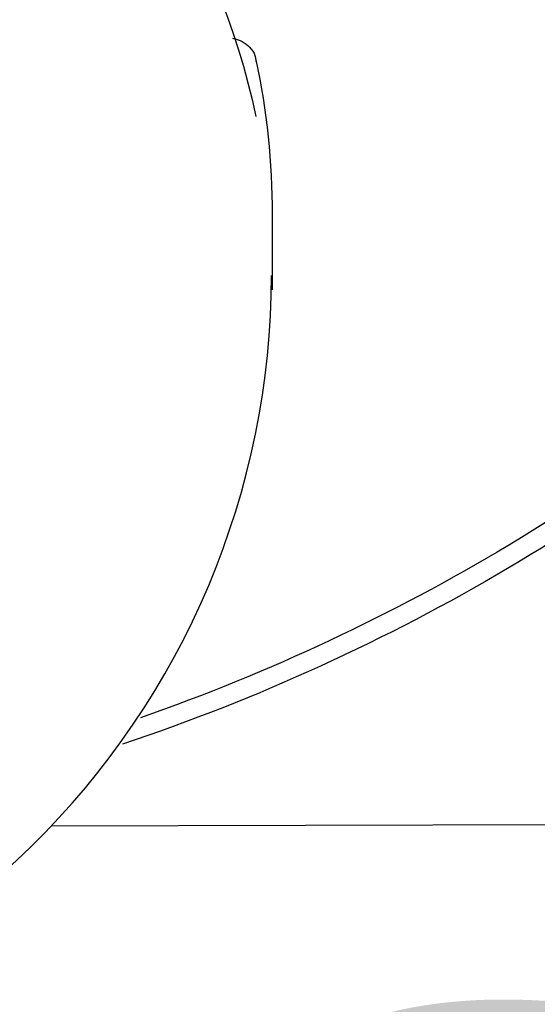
# Model space of a CAD drawing. Header units: millimetres. Extents: x 2985995 to 3127507, y -509231 to -458405.
# Tile 73 of 100: x 3055459 to 3055485, y -464230 to -464182. Entities that reach past the tile are written whole.
import ezdxf

# ---------------------------------------------------------------- set-up
doc = ezdxf.new("R2010")
doc.units = ezdxf.units.MM
doc.header["$LTSCALE"] = 1000
doc.header["$MEASUREMENT"] = 0
doc.header["$PDMODE"] = 3
doc.header["$PDSIZE"] = -1
doc.layers.get('0').update_dxf_attribs({"linetype": 'CONTINUOUS'})
doc.layers.get('Defpoints').update_dxf_attribs({"linetype": 'CONTINUOUS'})
for name, color, linetype in [('Drainage', 252, 'CONTINUOUS'), ('ELECTRICAL', 7, 'CONTINUOUS'), ('Equipment', 5, 'CONTINUOUS')]:
    doc.layers.add(name, color=color, linetype=linetype)
doc.styles.add('ARAIL', font='arial.ttf')
doc.styles.get("Standard").update_dxf_attribs({"font": 'arial.ttf'})
doc.dimstyles.new('TFS-Dim', dxfattribs={"dimtxt": 75, "dimasz": 20, "dimexe": 25, "dimexo": 25, "dimgap": 5, "dimtad": 0, "dimdec": 0, "dimzin": 0, "dimdsep": 46, "dimtxsty": 'Standard', "dimcen": 0.09, "dimclrd": 8, "dimclre": 8, "dimadec": 0, "dimazin": 0, "dimtfac": 1, "dimtdec": 0, "dimtofl": 0, "dimtmove": 0, "dimatfit": 3, "dimldrblk": 'DOT', "dimfxl": 1, "dimtolj": 1, "dimtzin": 0, "dimlwd": -1, "dimlwe": -1, "dimarcsym": 0})

# ---------------------------------------------------------------- blocks, each defined once
blk = doc.blocks.new('*D747')
at = {"layer": 'Defpoints', "color": 0, "transparency": 16777216}
for p in [(3055783.971, -463708.122), (3055964.972, -463708.122), (3055964.972, -464208.512, 0)]:
    blk.add_point(p, dxfattribs=at)
at = {"layer": 'Drainage', "color": 8, "transparency": 16777216}
for p, q in [((3055939.972, -463708.122), (3055758.971, -463708.122)), ((3055783.971, -464188.512), (3055783.971, -463728.122)), ((3055783.971, -463958.317), (3055477.688, -464149.739)), ((3055477.688, -464149.739), (3055477.688, -464159.739)), ((3055939.972, -464208.512), (3055758.971, -464208.512))]:
    blk.add_line(p, q, dxfattribs=at)
for points in [[(3055780.637, -463728.122), (3055787.304, -463728.122), (3055783.971, -463708.122)], [(3055780.637, -464188.512), (3055787.304, -464188.512), (3055783.971, -464208.512)]]:
    blk.add_solid(points, dxfattribs=at)
at = {"layer": 'Drainage', "color": 0, "transparency": 16777216, "insert": (3055477.688, -464394.548), "char_height": 75, "attachment_point": 5, "rotation": 90}
blk.add_mtext('\\A1;500 [1\'-8"]', dxfattribs=at)
blk = doc.blocks.new('_Dot')
at = {"color": 0, "linetype": 'ByBlock', "lineweight": -2}
blk.add_line((-0.5, 0), (-1, 0), dxfattribs=at)
at = {"color": 0, "linetype": 'ByBlock', "const_width": 0.5}
blk.add_lwpolyline([(-0.25, 0, 1), (0.25, 0, 1)], format="xyb", close=True, dxfattribs=at)

msp = doc.modelspace()

# ---------------------------------------------------------------- linework, layer by layer
at = {"layer": 'Equipment'}
for p, q in [((3055471.58457, -464191.40895, 0.02452), (3055471.58457, -464195.11716, 0.02452)), ((3055530.48126, -464221.30674, 0.02452), (3055460.68959, -464221.50645, 0.02452))]:
    msp.add_line(p, q, dxfattribs=at)
msp.add_arc((3055432.15909, -464194.35852, 0.02452), 39.3899, 268.800575, 359.926239, dxfattribs=at)
at = {"layer": 'Equipment', "extrusion": (0, 0, -1)}
for centre, major_axis, ratio, start_param, end_param in [((3055431.33457, -464194.19011, 0.02452), (-40.25, 0), 0.95105652, 0.20002852, 2.94156414), ((3055431.33457, -464191.40895, 0.02452), (-40.25, 0), 0.95105652, 2.94156414, 3.14159265), ((3055431.33457, -464195.11716, 0.02452), (-40.25, 0), 0.95105652, 3.1234283, 3.14159265), ((3055431.58457, -464131.64141, 0.02452), (-96, 0), 0.93969262, 3.93381533, 4.35575469), ((3055431.58457, -464131.64141, 0.02452), (-97, 0), 0.93969262, 3.93381533, 4.36926642)]:
    msp.add_ellipse(centre, major_axis=major_axis, ratio=ratio, start_param=start_param, end_param=end_param, dxfattribs=at)
at = {"layer": 'Equipment'}
msp.add_open_spline([(3055469.62693, -464182.72887, 0.02452), (3055469.68597, -464182.7415, 0.02452), (3055469.88535, -464182.79237, 0.02452), (3055470.21376, -464182.92858, 0.02452), (3055470.56695, -464183.23799, 0.02452), (3055470.77457, -464183.60131, 0.02452), (3055470.77253, -464183.8105, 0.02452), (3055470.77128, -464183.87712, 0.02452)], degree=3, knots=[0.516904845, 0.516904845, 0.516904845, 0.516904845, 0.57054612, 0.700337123, 0.827215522, 0.952753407, 1, 1, 1, 1], dxfattribs=at)

# ---------------------------------------------------------------- texts
at = {"layer": 'ELECTRICAL', "color": 7, "insert": (3054789.97591, -464021.20034, 0), "char_height": 60, "width": 730.3069108, "attachment_point": 1, "style": 'ARAIL'}
msp.add_mtext('{\\fCambria|b0|i0|c0|p18;2Nos.5/15Amp.\\PSwitch Socket @1100mm Ht.FFL.}', dxfattribs=at)

# ---------------------------------------------------------------- dimensions: what is measured, and where the dimension line sits
at = {"layer": 'Drainage'}
dim = msp.add_linear_dim(base=(3055783.9706, -463708.12209, 0), p1=(3055964.97176, -464208.51225, 0), p2=(3055964.97176, -463708.12209, 0), angle=90, dimstyle='TFS-Dim', override={"dimtmove": 1}, dxfattribs=at)
dim.commit()
dim.dimension.update_dxf_attribs({"geometry": '*D747', "text_midpoint": (3055477.68813, -464164.739, 0), "dimtype": 161})

doc.saveas('drawing.dxf')
